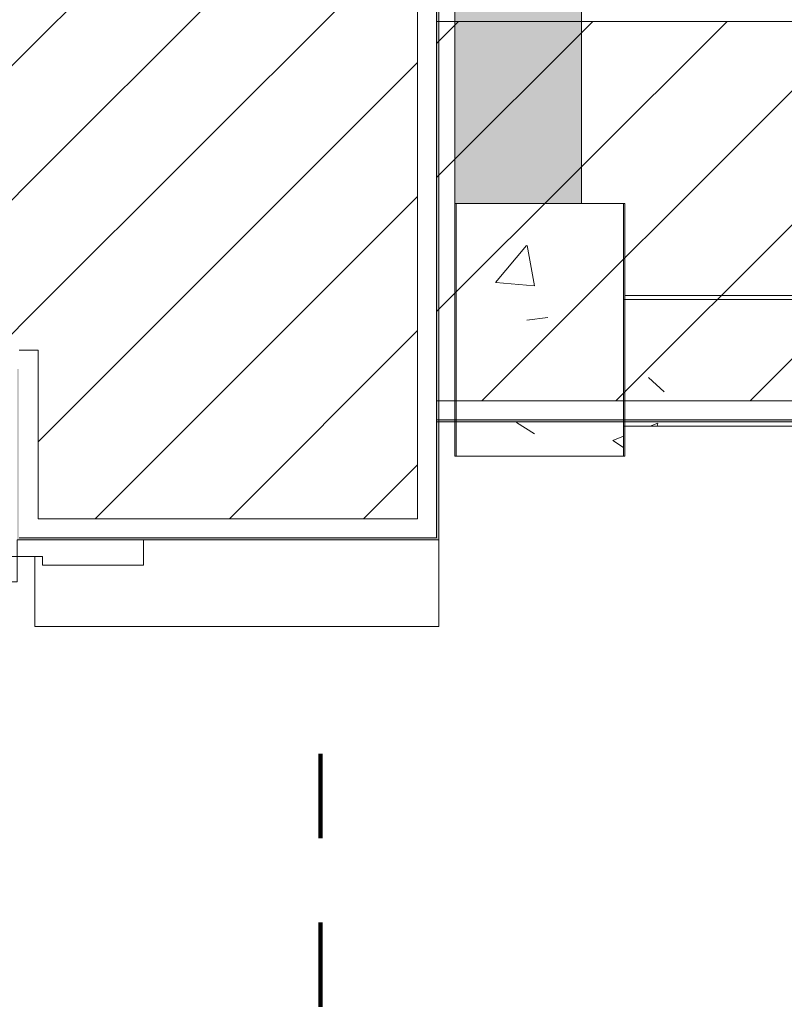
# Model space of a CAD drawing. Header units: metres. Extents: x 3 to 42.2, y -72.9 to -48.7.
# Tile 8 of 189: x 11.2 to 12.1, y -69.1 to -68. Entities that reach past the tile are written whole.
import ezdxf

# ---------------------------------------------------------------- set-up
doc = ezdxf.new("R2010")
doc.units = ezdxf.units.M
doc.linetypes.add('Traço', pattern=[0.006, 0.003, -0.003])
doc.linetypes.add('Traço_2_', pattern=[0.006, 0.003, -0.003])
doc.layers.add('A-AREA', color=4, linetype='Traço', lineweight=100, true_color=0x00ffff)
for name, color, linetype, lineweight in [('A-COLS', 7, 'Continuous', 18), ('A-DOOR', 7, 'Continuous', 18), ('A-FLOR', 7, 'Continuous', 18), ('A-WALL', 7, 'Continuous', 18), ('A-WALL-PATT', 7, 'Continuous', 18), ('S-BEAM', 7, 'Continuous', 18), ('S-COLS', 7, 'Continuous', 18)]:
    doc.layers.add(name, color=color, linetype=linetype, lineweight=lineweight)
pattern_1 = [(45, (21.555, -62.92899999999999), (-0.0795495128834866, 0.0795495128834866), [])]
pattern_2 = [(49.99999999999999, (21.555, -62.92899999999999), (0.5465545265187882, -0.04781508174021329), [0.05715, -0.62865]), (355, (21.555, -62.92899999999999), (-0.1057276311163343, 0.5731658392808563), [0.04572, -0.50292]), (100.451, (21.601, -62.933), (0.440827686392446, 0.5253490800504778), [0.04857, -0.53427]), (46.184, (21.555, -62.776), (0.8132373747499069, -0.1261291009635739), [0.08573, -0.9429799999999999]), (96.636, (21.623, -62.787), (0.7122119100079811, 0.7422871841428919), [0.07286000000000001, -0.8014100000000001]), (351.184, (21.555, -62.776), (0.7122166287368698, 0.7422739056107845), [0.06858, -0.75438]), (21, (21.631, -62.81399999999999), (0.4548461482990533, -0.3067949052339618), [0.05715, -0.62865]), (326, (21.631, -62.81399999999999), (0.1854048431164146, 0.5525599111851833), [0.04572, -0.50292]), (71.45100000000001, (21.669, -62.84), (0.6402508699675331, 0.2457631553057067), [0.04857, -0.53427]), (37.50000000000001, (21.555, -62.92899999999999), (0.009260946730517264, 0.2536671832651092), [0.02515, -0.47168, 0.02515, -0.48539, -0.5048199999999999]), (37.50000000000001, (21.555, -62.92899999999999), (0.009260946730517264, 0.2536671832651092), [-1.007, 0.02515, -0.47968]), (7.499999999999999, (21.555, -62.92899999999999), (0.2004558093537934, 0.3005459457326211), [0.02515, -0.26594, 0.02515, -0.46025, -0.1924]), (7.499999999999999, (21.555, -62.92899999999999), (0.2004558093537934, 0.3005459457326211), [-0.7764800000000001, 0.02515, -0.16726]), (327.5, (21.385, -62.92899999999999), (0.4067681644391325, -0.01718819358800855), [0.02515, -0.16535, 0.02515, -0.56921, -0.78867]), (327.5, (21.385, -62.92899999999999), (0.4067681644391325, -0.01718819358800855), [-0.78486, 0.02515, -0.76352]), (317.5, (21.309, -62.92899999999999), (0.4443831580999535, 0.07627942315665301), [0.02515, -0.2225, 0.02515, -0.36957, -0.56007]), (317.5, (21.309, -62.92899999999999), (0.4443831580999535, 0.07627942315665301), [-0.64237, 0.02515, -0.53492])]

# ---------------------------------------------------------------- blocks, each defined once
blk = doc.blocks.new('Porta banheiros - deposito-8706865-1PAV')
at = {"layer": 'A-DOOR', "color": 253, "true_color": 0xaaaaaa}
for p, q in [((-0.3200000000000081, -0.09999999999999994), (-0.3500000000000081, -0.09999999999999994)), ((-0.3200000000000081, -0.2199999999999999), (-0.3200000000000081, -0.09999999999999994)), ((0.3499999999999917, -0.09999999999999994), (0.3199999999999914, -0.09999999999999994)), ((0.3199999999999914, -0.09999999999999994), (0.3199999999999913, -0.2199999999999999)), ((-0.3300000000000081, -0.2500000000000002), (-0.3300000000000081, -0.2199999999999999)), ((-0.3300000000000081, -0.2199999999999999), (-0.3200000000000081, -0.2199999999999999)), ((0.3199999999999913, -0.2199999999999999), (0.3299999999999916, -0.2199999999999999)), ((0.3299999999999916, -0.2199999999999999), (0.3299999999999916, -0.2500000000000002)), ((-0.3500000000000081, -0.2500000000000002), (-0.3300000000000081, -0.2500000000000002)), ((-0.3300000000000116, -1.070000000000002), (-0.3300000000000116, -0.2500000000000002)), ((-0.3300000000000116, -0.2500000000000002), (-0.300000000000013, -0.2500000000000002)), ((-0.300000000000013, -0.2500000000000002), (-0.300000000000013, -1.070000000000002)), ((0.3299999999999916, -0.2500000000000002), (0.3499999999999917, -0.2500000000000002)), ((-0.3350000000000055, -0.5950000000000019), (-0.3350000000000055, -0.545)), ((-0.3350000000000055, -0.545), (-0.3300000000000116, -0.545)), ((-0.2950000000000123, -0.545), (-0.300000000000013, -0.545)), ((-0.2950000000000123, -0.595), (-0.2950000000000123, -0.545)), ((-0.3600000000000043, -0.5499999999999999), (-0.3350000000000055, -0.5499999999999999)), ((-0.270000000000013, -0.5499999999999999), (-0.2950000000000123, -0.5499999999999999)), ((-0.3350000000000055, -0.5900000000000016), (-0.3600000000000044, -0.5900000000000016)), ((-0.3300000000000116, -0.5950000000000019), (-0.3350000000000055, -0.5950000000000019)), ((-0.300000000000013, -0.595), (-0.2950000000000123, -0.595)), ((-0.2950000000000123, -0.5899999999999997), (-0.2700000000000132, -0.5899999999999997)), ((-0.4100000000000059, -0.9400000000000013), (-0.4100000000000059, -0.6000000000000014)), ((-0.3700000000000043, -0.6000000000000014), (-0.3700000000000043, -0.8800000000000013)), ((-0.2600000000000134, -0.5999999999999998), (-0.2600000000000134, -0.8800000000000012)), ((-0.2200000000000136, -0.9400000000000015), (-0.2200000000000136, -0.6000000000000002)), ((-0.3650000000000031, -0.8800000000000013), (-0.3850000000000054, -0.8800000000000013)), ((-0.3850000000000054, -0.8800000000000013), (-0.3850000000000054, -0.9500000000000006)), ((-0.3650000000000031, -0.9500000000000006), (-0.3650000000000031, -0.8800000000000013)), ((-0.2650000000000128, -0.8800000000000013), (-0.2450000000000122, -0.8800000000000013)), ((-0.2650000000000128, -0.9500000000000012), (-0.2650000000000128, -0.8800000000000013)), ((-0.2450000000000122, -0.8800000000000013), (-0.2450000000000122, -0.9500000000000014)), ((-0.3350000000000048, -0.9950000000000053), (-0.3350000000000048, -0.9450000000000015)), ((-0.3350000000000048, -0.9450000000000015), (-0.3300000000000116, -0.9450000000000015)), ((-0.2950000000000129, -0.9450000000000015), (-0.300000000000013, -0.9450000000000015)), ((-0.2950000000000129, -0.995000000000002), (-0.2950000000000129, -0.9450000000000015)), ((-0.3600000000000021, -0.9500000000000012), (-0.3350000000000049, -0.9500000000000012)), ((-0.2700000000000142, -0.9500000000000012), (-0.2950000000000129, -0.9500000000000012)), ((-0.3350000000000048, -0.960000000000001), (-0.3550000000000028, -0.960000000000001)), ((-0.2950000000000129, -0.9600000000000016), (-0.2750000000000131, -0.9600000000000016)), ((-0.3550000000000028, -0.9800000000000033), (-0.3350000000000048, -0.9800000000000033)), ((-0.275000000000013, -0.9800000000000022), (-0.2950000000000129, -0.9800000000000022)), ((-0.3350000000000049, -0.9900000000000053), (-0.3600000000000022, -0.9900000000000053)), ((-0.2950000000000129, -0.990000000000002), (-0.2700000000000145, -0.990000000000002)), ((-0.3300000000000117, -0.9950000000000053), (-0.3350000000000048, -0.9950000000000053)), ((-0.300000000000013, -0.995000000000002), (-0.2950000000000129, -0.995000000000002)), ((-0.300000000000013, -1.070000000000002), (-0.3300000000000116, -1.070000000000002))]:
    blk.add_line(p, q, dxfattribs=at)
for centre, radius, start, end in [((-0.3300000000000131, -0.2500000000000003), 0.8199999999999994, 269.9999999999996, 5.088887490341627e-14), ((-0.3600000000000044, -0.6000000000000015), 0.05000000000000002, 90.00000000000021, 180.0000000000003), ((-0.2700000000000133, -0.5999999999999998), 0.05, 2.258193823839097e-13, 90.00000000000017), ((-0.3600000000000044, -0.6000000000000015), 0.01000000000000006, 90, 180), ((-0.2700000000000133, -0.5999999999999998), 0.009999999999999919, 3.116943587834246e-13, 90.00000000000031), ((-0.3600000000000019, -0.9400000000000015), 0.05000000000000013, 180.0000000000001, 269.9999999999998), ((-0.2700000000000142, -0.9400000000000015), 0.04999999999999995, 269.9999999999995, 4.770832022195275e-13), ((-0.3550000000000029, -0.9500000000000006), 0.03000000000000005, 179.9999999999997, 269.9999999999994), ((-0.3600000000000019, -0.9400000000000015), 0.01000000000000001, 239.9999999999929, 269.9999999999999), ((-0.3550000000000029, -0.9500000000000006), 0.01000000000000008, 179.9999999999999, 270.0000000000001), ((-0.2750000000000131, -0.9500000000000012), 0.03, 269.9999999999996, 359.9999999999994), ((-0.2750000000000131, -0.9500000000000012), 0.009999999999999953, 269.9999999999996, 0), ((-0.2700000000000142, -0.9400000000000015), 0.009999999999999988, 269.9999999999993, 300.0000000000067)]:
    blk.add_arc(centre, radius, start, end, dxfattribs=at)
blk = doc.blocks.new('4 GRE - ESCOLA DE CINEMA E AUDIOVISUAL CINE REX R07_rvt-1-1PAV')
at = {"layer": 'A-WALL-PATT', "true_color": 0xd4d4d4}
h = blk.add_hatch(dxfattribs=at)
h.set_pattern_fill('FP_1', color=254, style=0, pattern_type=2)
h.set_pattern_definition(pattern_2)
h.paths.add_polyline_path([(11.22228762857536, -71.4719422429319), (11.22228762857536, -69.28512227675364), (11.46978762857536, -69.28512227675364), (11.46978762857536, -69.28262227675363), (11.21978762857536, -69.28262227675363), (11.21978762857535, -71.4719422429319)])
h.paths.add_polyline_path([(11.21978762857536, -68.58262227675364), (11.46978762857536, -68.58262227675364), (11.46978762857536, -68.58012227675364), (11.22228762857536, -68.58012227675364), (11.22228762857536, -68.38012227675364), (11.21978762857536, -68.38012227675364), (11.21978762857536, -68.38262227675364)])
h.paths.add_polyline_path([(11.22228762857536, -67.88512227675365), (11.22228762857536, -66.59415712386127), (11.21978762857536, -66.59415712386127), (11.21978762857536, -67.88512227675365)])
h.paths.add_polyline_path([(11.22228762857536, -66.24415712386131), (11.22228762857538, -54.16154163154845), (11.21978762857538, -54.16154163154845), (11.22008615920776, -66.24415712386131)])
h = blk.add_hatch(dxfattribs=at)
h.set_pattern_fill('FP_2', color=254, style=0, pattern_type=2)
h.set_pattern_definition(pattern_1)
h.paths.add_polyline_path([(11.51978762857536, -71.49694224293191), (11.51978762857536, -71.4719422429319), (11.69478762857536, -71.4719422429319), (11.69478762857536, -69.30762227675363), (11.24478762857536, -69.30762227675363), (11.24478762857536, -71.49694224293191), (11.32792559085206, -71.49694224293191)])
h.paths.add_polyline_path([(11.32792559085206, -68.55762227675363), (11.69478762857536, -68.55762227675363), (11.69478762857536, -66.59415712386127), (11.24478762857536, -66.59415712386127), (11.24478762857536, -68.55762227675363)])
h.paths.add_polyline_path([(11.24478762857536, -66.24415712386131), (11.69478762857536, -66.24415712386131), (11.69478762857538, -54.16154163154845), (11.24478762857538, -54.16154163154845), (11.24478762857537, -65.75867486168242)])
h = blk.add_hatch(dxfattribs=at)
h.set_pattern_fill('FP_1', color=254, style=0, pattern_type=2)
h.set_pattern_definition(pattern_2)
h.paths.add_polyline_path([(11.71728762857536, -71.4719422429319), (11.71978762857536, -71.4719422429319), (11.71978762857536, -69.28262227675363), (11.46978762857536, -69.28262227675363), (11.46978762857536, -69.28512227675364), (11.71728762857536, -69.28512227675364), (11.71728762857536, -71.16607893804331)])
h.paths.add_polyline_path([(11.46978762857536, -68.58262227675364), (11.71978762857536, -68.58262227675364), (11.71978762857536, -66.59415712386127), (11.71728762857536, -66.59415712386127), (11.71728762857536, -68.58012227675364), (11.46978762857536, -68.58012227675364)])
h.paths.add_polyline_path([(11.71772332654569, -66.24415712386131), (11.71978762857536, -66.24415712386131), (11.71978762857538, -55.17654163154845), (11.71728762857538, -55.17654163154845), (11.71728762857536, -66.24415712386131)])
h.paths.add_polyline_path([(11.71728762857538, -55.10654163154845), (11.71978762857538, -55.10654163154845), (11.71978762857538, -54.16154163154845), (11.71728762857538, -54.16154163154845), (11.71728762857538, -54.94386670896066)])
h = blk.add_hatch(dxfattribs=at)
h.set_pattern_fill('FP_2', color=254, style=0, pattern_type=2)
h.set_pattern_definition(pattern_1)
h.paths.add_polyline_path([(5.493673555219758, -68.35762227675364), (11.24478762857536, -68.35762227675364), (11.24478762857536, -67.90762227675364), (5.493673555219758, -67.90762227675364), (5.493673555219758, -68.07613375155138)])
h = blk.add_hatch(dxfattribs=at)
h.set_pattern_fill('FP_2', color=254, style=0, pattern_type=2)
h.set_pattern_definition(pattern_1)
h.paths.add_polyline_path([(33.5201241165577, -68.41762227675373), (34.66733924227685, -68.41762227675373), (34.66733924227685, -67.96762227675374), (12.65882739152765, -67.96762227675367), (12.63415928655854, -68.36231195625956), (12.64660173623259, -68.36231195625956), (12.64660173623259, -68.41762227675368), (32.28722419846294, -68.41762227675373)])
h.paths.add_polyline_path([(12.32160173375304, -68.41762227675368), (12.32160173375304, -68.36231195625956), (12.33404418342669, -68.36231195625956), (12.30910173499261, -67.96762227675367), (11.71733924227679, -67.96762227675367), (11.71733924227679, -68.41762227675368), (12.25260052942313, -68.41762227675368)])
h = blk.add_hatch(dxfattribs=at)
h.set_pattern_fill('FP_1', color=254, style=0, pattern_type=2)
h.set_pattern_definition(pattern_2)
h.paths.add_polyline_path([(34.66733924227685, -68.44262227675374), (34.66733924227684, -68.44012227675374), (12.64660173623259, -68.44012227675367), (12.64660173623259, -68.44262227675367), (33.5201241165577, -68.44262227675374)])
h.paths.add_polyline_path([(11.94437554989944, -68.44262227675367), (12.32160173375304, -68.44262227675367), (12.32160173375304, -68.44012227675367), (11.71733924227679, -68.44012227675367), (11.71733924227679, -68.44262227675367)])
at = {"layer": 'S-BEAM', "true_color": 0xaaaaaa}
h = blk.add_hatch(dxfattribs=at)
h.set_pattern_fill('FP_1', color=253, style=0, pattern_type=2)
h.set_pattern_definition(pattern_2)
h.paths.add_polyline_path([(11.88900015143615, -68.18347817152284), (11.88900015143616, -66.59415712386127), (11.73900015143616, -66.59415712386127), (11.73900015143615, -68.18347817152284)])
h.paths.add_polyline_path([(11.88900015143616, -66.24415712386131), (11.88900015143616, -65.48542525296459), (11.73900015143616, -65.48542525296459), (11.73900015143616, -66.24415712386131), (11.78118234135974, -66.24415712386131)])
h.paths.add_polyline_path([(11.73900015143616, -65.28542525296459), (11.88900015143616, -65.28542525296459), (11.88900015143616, -65.09094754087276), (11.73900015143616, -65.09094754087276)])
h.paths.add_polyline_path([(11.86843686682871, -65.02094754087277), (11.88900015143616, -65.02094754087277), (11.88900015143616, -63.72094754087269), (11.73900015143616, -63.72094754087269), (11.73900015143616, -65.02094754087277)])
h.paths.add_polyline_path([(11.73900015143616, -63.65094754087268), (11.88900015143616, -63.65094754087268), (11.88900015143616, -63.35617817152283), (11.73900015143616, -63.35617817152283)])
h.paths.add_polyline_path([(11.73900015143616, -63.15617817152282), (11.88900015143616, -63.15617817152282), (11.88900015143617, -61.22697817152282), (11.73900015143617, -61.22697817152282), (11.73900015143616, -62.66872967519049)])
h.paths.add_polyline_path([(11.73900015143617, -61.02697817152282), (11.88900015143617, -61.02697817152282), (11.88900015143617, -59.39847817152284), (11.73900015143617, -59.39847817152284), (11.73900015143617, -59.57878448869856)])
h.paths.add_polyline_path([(11.73900015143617, -59.19847817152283), (11.88900015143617, -59.19847817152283), (11.88900015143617, -58.96194224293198), (11.73900015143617, -58.96194224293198)])
h.paths.add_polyline_path([(11.86079305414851, -58.89194224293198), (11.88900015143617, -58.89194224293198), (11.88900015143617, -57.58842525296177), (11.73900015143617, -57.58842525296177), (11.73900015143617, -58.89194224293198)])
h.paths.add_polyline_path([(11.73900015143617, -57.36837817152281), (11.88900015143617, -57.36837817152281), (11.88900015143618, -54.50960728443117), (11.73900015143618, -54.50960728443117), (11.73900015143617, -56.48883930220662)])
h = blk.add_hatch(dxfattribs=at)
h.set_pattern_fill('FP_1', color=253, style=0, pattern_type=2)
h.set_pattern_definition(pattern_2)
h.paths.add_polyline_path([(15.04900015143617, -68.44762227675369), (15.04900015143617, -68.29762227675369), (12.63820239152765, -68.29762227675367), (12.63415928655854, -68.36231195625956), (12.64660173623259, -68.36231195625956), (12.64660173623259, -68.44762227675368), (15.02662534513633, -68.44762227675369)])
h.paths.add_polyline_path([(11.94437554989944, -68.44762227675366), (12.32160173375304, -68.44762227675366), (12.32160173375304, -68.36231195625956), (12.33404418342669, -68.36231195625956), (12.33000107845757, -68.29762227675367), (11.93900015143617, -68.29762227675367), (11.93900015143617, -68.44762227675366)])
at = {"layer": 'S-COLS', "true_color": 0xaaaaaa}
h = blk.add_hatch(dxfattribs=at)
h.set_pattern_fill('FP_1', color=253, style=0, pattern_type=2)
h.set_pattern_definition(pattern_2)
h.paths.add_polyline_path([(11.93900015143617, -68.48347817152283), (11.93900015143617, -68.18347817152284), (11.73900015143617, -68.18347817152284), (11.73900015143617, -68.48347817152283)])
at = {"layer": 'A-AREA', "color": 131, "linetype": 'Traço_2_', "true_color": 0xaaffff}
blk.add_line((11.57949770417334, -68.83665265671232), (11.57949770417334, -69.28262227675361), dxfattribs=at)
at = {"layer": 'A-FLOR', "color": 253, "true_color": 0xaaaaaa}
for p, q in [((11.71978762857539, -68.58262227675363), (11.71978762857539, -68.68547817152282)), ((11.24070015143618, -68.68547817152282), (11.24070015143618, -68.60262227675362)), ((11.71978762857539, -68.68547817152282), (11.24070015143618, -68.68547817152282))]:
    blk.add_line(p, q, dxfattribs=at)
at = {"layer": 'A-WALL', "color": 253, "true_color": 0xaaaaaa}
for p, q in [((11.69478762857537, -68.55762227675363), (11.69478762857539, -55.17654163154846)), ((11.71728762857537, -68.58012227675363), (11.71728762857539, -55.17654163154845)), ((11.71978762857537, -68.58262227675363), (11.71978762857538, -65.09094754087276)), ((11.7173392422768, -67.94262227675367), (11.7173392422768, -68.44262227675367)), ((14.62399770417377, -67.96762227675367), (11.7173392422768, -67.96762227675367)), ((11.24478762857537, -68.35762227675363), (11.22228762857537, -68.35762227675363)), ((11.24478762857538, -68.35762227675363), (11.24478762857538, -68.55762227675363)), ((34.66733924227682, -68.41762227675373), (11.7173392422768, -68.41762227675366)), ((34.66733924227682, -68.44012227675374), (11.7173392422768, -68.44012227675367)), ((11.7173392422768, -68.44262227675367), (34.66733924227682, -68.44262227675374)), ((11.24478762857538, -68.55762227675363), (11.46978762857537, -68.55762227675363)), ((11.46978762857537, -68.55762227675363), (11.69478762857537, -68.55762227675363)), ((11.21978762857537, -68.58262227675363), (11.71978762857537, -68.58262227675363)), ((11.22228762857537, -68.58012227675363), (11.46978762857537, -68.58012227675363)), ((11.46978762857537, -68.58012227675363), (11.71728762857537, -68.58012227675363))]:
    blk.add_line(p, q, dxfattribs=at)
at = {"layer": 'S-BEAM', "color": 253, "true_color": 0xaaaaaa}
for p, q in [((11.73900015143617, -65.48542525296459), (11.73900015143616, -68.18347817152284)), ((11.88900015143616, -68.18347817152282), (11.88900015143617, -65.48542525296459)), ((11.73900015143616, -68.18347817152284), (11.88900015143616, -68.18347817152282)), ((14.60070515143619, -68.29762227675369), (11.93900015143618, -68.29762227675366)), ((11.93900015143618, -68.29762227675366), (11.93900015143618, -68.44762227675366)), ((11.93900015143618, -68.44762227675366), (15.04900015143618, -68.44762227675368))]:
    blk.add_line(p, q, dxfattribs=at)
at = {"layer": 'S-COLS', "color": 253, "true_color": 0xaaaaaa}
for p, q in [((11.73900015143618, -68.18347817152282), (11.73900015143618, -68.48347817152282)), ((11.93900015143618, -68.18347817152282), (11.73900015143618, -68.18347817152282)), ((11.93900015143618, -68.29762227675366), (11.93900015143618, -68.18347817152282)), ((11.93900015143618, -68.44762227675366), (11.93900015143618, -68.29762227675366)), ((11.93900015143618, -68.48347817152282), (11.93900015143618, -68.44762227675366)), ((11.73900015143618, -68.48347817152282), (11.93900015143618, -68.48347817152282))]:
    blk.add_line(p, q, dxfattribs=at)
at = {"layer": 'A-DOOR', "color": 253, "lineweight": 18, "true_color": 0xaaaaaa, "rotation": 269.9999999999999}
blk.add_blockref('Porta banheiros - deposito-8706865-1PAV', (11.46978762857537, -68.93262227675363), dxfattribs=at)
blk = doc.blocks.new('Family - V271-299382-1PAV')
at = {"layer": 'S-BEAM', "color": 253, "true_color": 0xaaaaaa}
for p, q in [((1.367499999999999, 0.07500000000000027), (-1.367499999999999, 0.07500000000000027)), ((-1.367499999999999, 0.07500000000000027), (-1.367499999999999, -0.07500000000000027)), ((-1.367499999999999, -0.07500000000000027), (1.367499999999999, -0.07500000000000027))]:
    blk.add_line(p, q, dxfattribs=at)
blk = doc.blocks.new('Family - P41-299876-1PAV')
at = {"layer": 'S-COLS', "color": 253, "true_color": 0xaaaaaa}
for p, q in [((-0.1000000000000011, 0.1500000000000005), (-0.1000000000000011, -0.1500000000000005)), ((0.1000000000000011, 0.1500000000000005), (-0.1000000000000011, 0.1500000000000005)), ((0.1000000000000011, -0.1500000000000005), (0.1000000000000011, 0.1500000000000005)), ((-0.1000000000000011, -0.1500000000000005), (0.1000000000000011, -0.1500000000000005))]:
    blk.add_line(p, q, dxfattribs=at)
blk = doc.blocks.new('Family - P41-301560-1PAV')
at = {"layer": 'S-COLS', "color": 253, "true_color": 0xaaaaaa}
for p, q in [((-0.1000000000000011, 0.1500000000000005), (-0.1000000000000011, -0.1500000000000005)), ((0.1000000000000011, 0.1500000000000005), (-0.1000000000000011, 0.1500000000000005)), ((0.1000000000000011, -0.1500000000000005), (0.1000000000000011, 0.1500000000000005)), ((-0.1000000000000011, -0.1500000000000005), (0.1000000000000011, -0.1500000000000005))]:
    blk.add_line(p, q, dxfattribs=at)
blk = doc.blocks.new('ESTRUTURAL CINE REX _011_IFC-1-1PAV')
at = {"layer": 'A-COLS', "color": 253, "lineweight": 18, "true_color": 0xaaaaaa}
blk.add_blockref('Family - P41-301560-1PAV', (11.84032107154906, -68.33352227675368), dxfattribs=at)
at = {"layer": 'S-BEAM', "color": 253, "lineweight": 18, "true_color": 0xaaaaaa}
blk.add_blockref('Family - V271-299382-1PAV', (13.30782107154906, -68.36762227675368), dxfattribs=at)
at = {"layer": 'S-COLS', "color": 253, "lineweight": 18, "true_color": 0xaaaaaa}
blk.add_blockref('Family - P41-299876-1PAV', (11.84032107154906, -68.33352227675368), dxfattribs=at)

msp = doc.modelspace()

# ---------------------------------------------------------------- block references
at = {"lineweight": 5}
for name in ['4 GRE - ESCOLA DE CINEMA E AUDIOVISUAL CINE REX R07_rvt-1-1PAV', 'ESTRUTURAL CINE REX _011_IFC-1-1PAV']:
    msp.add_blockref(name, (0, 0), dxfattribs=at)

doc.saveas('drawing.dxf')
